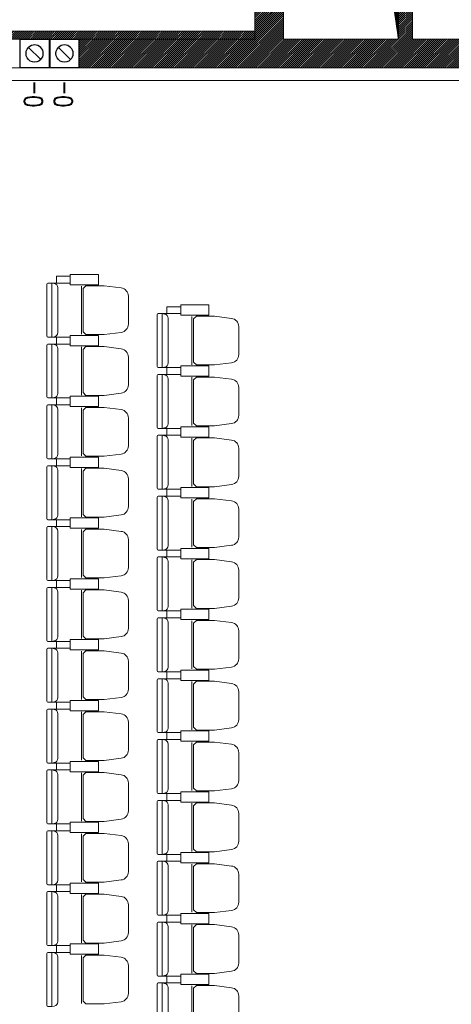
# Model space of a CAD drawing. Header units: inches. Extents: x 27484 to 71626, y -45113 to 39.
# Tile 193 of 256: x 35293 to 35668, y -24490 to -23632. Entities that reach past the tile are written whole.
import ezdxf
from ezdxf.enums import TextEntityAlignment as Align

# ---------------------------------------------------------------- set-up
doc = ezdxf.new("R2010")
doc.units = ezdxf.units.IN
doc.header["$LTSCALE"] = 50
doc.header["$MEASUREMENT"] = 0
for name, color, linetype, lineweight in [('_meble', 3, 'Continuous', 5), ('A-SCIANY', 5, 'Continuous', 18), ('A-ść. istn.', 8, 'Continuous', 0), ('mat', 7, 'Continuous', 9)]:
    doc.layers.add(name, color=color, linetype=linetype, lineweight=lineweight)
for name, color, linetype in [('B-IWE', 2, 'Continuous'), ('B-IWE-KAN', 7, 'Continuous'), ('przebicia', 252, 'Continuous'), ('R-MET-IWE', 2, 'Continuous'), ('rz_wentylacja', 10, 'Continuous')]:
    doc.layers.add(name, color=color, linetype=linetype)
doc.styles.get("Standard").update_dxf_attribs({"font": 'romans.shx'})
pattern_1 = [(45, (31560.1443, -34930.5661), (-0.88388348, 0.88388348), [])]

# ---------------------------------------------------------------- blocks, each defined once
blk = doc.blocks.new('IWE0W')
at = {"layer": 'B-IWE-KAN'}
blk.add_lwpolyline([(0.854, 0.854, -1), (0.146, 0.146), (0.854, 0.854, 1), (0.146, 0.146)], format="xyb", dxfattribs=at)
blk = doc.blocks.new('IWE0W011')
at = {"layer": 'B-IWE'}
blk.add_lwpolyline([(0, 0), (25, 0), (25, 25), (0, 25), (0, 0)], dxfattribs=at)
at = {"xscale": 15, "yscale": 15, "zscale": 15}
blk.add_blockref('IWE0W', (5, 5), dxfattribs=at)
at = {"layer": 'R-MET-IWE', "width": 0.75}
blk.add_attdef('NR', text='', height=9.5, dxfattribs=at).set_placement((12.5, 37), align=Align.MIDDLE)

msp = doc.modelspace()

# ---------------------------------------------------------------- hatches: boundary and pattern name
at = {"layer": 'A-ść. istn.', "ltscale": 0.1}
h = msp.add_hatch(dxfattribs=at)
h.set_pattern_fill('ANSI31', color=256, scale=10)
h.set_pattern_definition(pattern_1)
h.paths.add_polyline_path([(35752.39047, -23648.96968), (35712.48246, -23648.96968), (35712.48246, -23661.46968), (35752.39047, -23661.46968)])
h.paths.add_polyline_path([(35752.39047, -23661.46968), (35712.48246, -23661.46968), (35712.48246, -23673.96968), (35752.39047, -23673.96968)])
h.paths.add_polyline_path([(35677.48246, -23661.46968), (35509.98246, -23661.46968), (35509.98246, -23673.96968), (35677.48246, -23673.96968)])
h.paths.add_polyline_path([(35677.48246, -23648.96968), (35634.48246, -23648.96968), (35634.48246, -23456.46968), (35622.48246, -23456.46968), (35622.48246, -23648.96968), (35522.48246, -23648.96968), (35522.48246, -23456.46968), (35509.98246, -23456.46968), (35509.98246, -23661.46968), (35677.48246, -23661.46968)])
h.paths.add_polyline_path([(35509.98246, -23661.46968), (35344.48246, -23661.46968), (35344.48246, -23673.96968), (35509.98246, -23673.96968)])
h.paths.add_polyline_path([(35509.98246, -23456.46968), (35497.48246, -23456.46968), (35497.48246, -23641.96968), (35497.48246, -23648.96968), (35344.48246, -23648.96968), (35344.48246, -23661.46968), (35509.98246, -23661.46968)])
h = msp.add_hatch(dxfattribs=at)
h.set_pattern_fill('ANSI31', color=256, scale=10)
h.set_pattern_definition(pattern_1)
h.paths.add_polyline_path([(35497.48246, -23648.96968), (35497.48246, -23641.96968), (34554.98246, -23641.96968), (34554.98246, -23648.96968)])
at = {"layer": 'przebicia', "ltscale": 0.1}
h = msp.add_hatch(dxfattribs=at)
h.set_pattern_fill('ANSI31', color=256, style=0)
h.set_pattern_definition([(45, (-305, 8897.09639), (-0.08838834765, 0.08838834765), [])])
h.paths.add_polyline_path([(35602.13414, -23428.96968), (35602.13414, -23423.96968), (35522.48246, -23423.96968), (35530.72722, -23428.96968)])
h.paths.add_polyline_path([(35617.48246, -23428.96968), (35617.48246, -23456.46968), (35622.48246, -23456.46968), (35622.48246, -23423.96968), (35602.13414, -23423.96968), (35602.13414, -23428.96968)])
h.paths.add_polyline_path([(35602.13414, -23456.46968), (35617.48246, -23456.46968), (35617.48246, -23428.96968), (35602.13414, -23428.96968)])
h.paths.add_polyline_path([(35530.72722, -23428.96968), (35576.07337, -23456.46968), (35602.13414, -23456.46968), (35602.13414, -23428.96968)])
h.paths.add_polyline_path([(35602.13414, -23456.46968), (35576.07337, -23456.46968), (35595.87134, -23468.47608), (35602.13414, -23510.95435)])
h.paths.add_polyline_path([(35617.48246, -23456.46968), (35602.13414, -23456.46968), (35602.13414, -23510.95435), (35606.55892, -23540.96606), (35617.48246, -23540.96606)])
h.paths.add_polyline_path([(35622.48246, -23456.46968), (35617.48246, -23456.46968), (35617.48246, -23540.96606), (35622.48246, -23540.96606)])
h.paths.add_polyline_path([(35617.48246, -23540.96606), (35606.55892, -23540.96606), (35617.48246, -23615.05649)])
h.paths.add_polyline_path([(35617.48246, -23615.05649), (35622.48246, -23648.96968), (35622.48246, -23540.96606), (35617.48246, -23540.96606)])

# ---------------------------------------------------------------- linework, layer by layer
at = {"layer": '_meble', "color": 3}
for p, q in [((35320.88277, -23861.46968), (35324.98277, -23861.46968)), ((35346.68277, -23863.96968), (35346.68277, -23905.96968)), ((35416.88277, -23887.96968), (35420.98277, -23887.96968)), ((35442.68277, -23890.46968), (35442.68277, -23932.46968)), ((35320.88277, -23908.46968), (35324.98277, -23908.46968)), ((35320.88277, -23914.46968), (35324.98277, -23914.46968)), ((35346.68277, -23916.96968), (35346.68277, -23958.96968)), ((35416.88277, -23934.96968), (35420.98277, -23934.96968)), ((35416.88277, -23934.96968), (35420.98277, -23934.96968)), ((35416.88277, -23940.96968), (35420.98277, -23940.96968)), ((35442.68277, -23943.46968), (35442.68277, -23985.46968)), ((35320.88277, -23961.46968), (35324.98277, -23961.46968)), ((35320.88277, -23967.46968), (35324.98277, -23967.46968)), ((35346.68277, -23969.96968), (35346.68277, -24011.96968)), ((35416.88277, -23987.96968), (35420.98277, -23987.96968)), ((35416.88277, -23993.96968), (35420.98277, -23993.96968)), ((35442.68277, -23996.46968), (35442.68277, -24038.46968)), ((35320.88277, -24014.46968), (35324.98277, -24014.46968)), ((35320.88277, -24020.46968), (35324.98277, -24020.46968)), ((35346.68277, -24022.96968), (35346.68277, -24064.96968)), ((35416.88277, -24040.96968), (35420.98277, -24040.96968)), ((35416.88277, -24046.96968), (35420.98277, -24046.96968)), ((35442.68277, -24049.46968), (35442.68277, -24091.46968)), ((35442.68277, -24049.46968), (35442.68277, -24091.46968)), ((35320.88277, -24067.46968), (35324.98277, -24067.46968)), ((35320.88277, -24073.46968), (35324.98277, -24073.46968)), ((35346.68277, -24075.96968), (35346.68277, -24117.96968)), ((35416.88277, -24093.96968), (35420.98277, -24093.96968)), ((35416.88277, -24093.96968), (35420.98277, -24093.96968)), ((35416.88277, -24099.96968), (35420.98277, -24099.96968)), ((35442.68277, -24102.46968), (35442.68277, -24144.46968)), ((35320.88277, -24120.46968), (35324.98277, -24120.46968)), ((35320.88277, -24126.46968), (35324.98277, -24126.46968)), ((35346.68277, -24128.96968), (35346.68277, -24170.96968)), ((35416.88277, -24146.96968), (35420.98277, -24146.96968)), ((35416.88277, -24152.96968), (35420.98277, -24152.96968)), ((35442.68277, -24155.46968), (35442.68277, -24197.46968)), ((35320.88277, -24173.46968), (35324.98277, -24173.46968)), ((35320.88277, -24179.46968), (35324.98277, -24179.46968)), ((35346.68277, -24181.96968), (35346.68277, -24223.96968)), ((35416.88277, -24199.96968), (35420.98277, -24199.96968)), ((35416.88277, -24205.96968), (35420.98277, -24205.96968)), ((35442.68277, -24208.46968), (35442.68277, -24250.46968)), ((35320.88277, -24226.46968), (35324.98277, -24226.46968)), ((35320.88277, -24232.46968), (35324.98277, -24232.46968)), ((35346.68277, -24234.96968), (35346.68277, -24276.96968)), ((35416.88277, -24252.96968), (35420.98277, -24252.96968)), ((35416.88277, -24258.96968), (35420.98277, -24258.96968)), ((35442.68277, -24261.46968), (35442.68277, -24303.46968)), ((35320.88277, -24279.46968), (35324.98277, -24279.46968)), ((35320.88277, -24285.46968), (35324.98277, -24285.46968)), ((35346.68277, -24287.96968), (35346.68277, -24329.96968)), ((35416.88277, -24305.96968), (35420.98277, -24305.96968)), ((35416.88277, -24311.96968), (35420.98277, -24311.96968)), ((35442.68277, -24314.46968), (35442.68277, -24356.46968)), ((35320.88277, -24332.46968), (35324.98277, -24332.46968)), ((35320.88277, -24338.46968), (35324.98277, -24338.46968)), ((35346.68277, -24340.96968), (35346.68277, -24382.96968)), ((35416.88277, -24358.96968), (35420.98277, -24358.96968)), ((35416.88277, -24364.96968), (35420.98277, -24364.96968)), ((35442.68277, -24367.46968), (35442.68277, -24409.46968)), ((35320.88277, -24385.46968), (35324.98277, -24385.46968)), ((35320.88277, -24391.46968), (35324.98277, -24391.46968)), ((35346.68277, -24393.96968), (35346.68277, -24435.96968)), ((35416.88277, -24411.96968), (35420.98277, -24411.96968)), ((35416.88277, -24417.96968), (35420.98277, -24417.96968)), ((35442.68277, -24420.46968), (35442.68277, -24462.46968)), ((35320.88277, -24438.46968), (35324.98277, -24438.46968)), ((35320.88277, -24444.46968), (35324.98277, -24444.46968)), ((35346.68277, -24446.96968), (35346.68277, -24488.96968)), ((35416.88277, -24464.96968), (35420.98277, -24464.96968)), ((35416.88277, -24470.96968), (35420.98277, -24470.96968)), ((35442.68277, -24473.46968), (35442.68277, -24515.46968))]:
    msp.add_line(p, q, dxfattribs=at)
for points in [[(35336.98277, -23858.46968), (35336.98277, -23855.46968), (35324.98277, -23855.46968), (35324.98277, -23861.46968), (35336.98277, -23861.46968), (35336.98277, -23858.46968)], [(35432.98277, -23884.96968), (35432.98277, -23881.96968), (35420.98277, -23881.96968), (35420.98277, -23887.96968), (35432.98277, -23887.96968), (35432.98277, -23884.96968)], [(35432.98277, -23884.96968), (35432.98277, -23887.96968), (35420.98277, -23887.96968), (35420.98277, -23881.96968), (35432.98277, -23881.96968), (35432.98277, -23884.96968)], [(35336.98277, -23911.46968), (35336.98277, -23908.46968), (35324.98277, -23908.46968), (35324.98277, -23914.46968), (35336.98277, -23914.46968), (35336.98277, -23911.46968)], [(35336.98277, -23911.46968), (35336.98277, -23914.46968), (35324.98277, -23914.46968), (35324.98277, -23908.46968), (35336.98277, -23908.46968), (35336.98277, -23911.46968)], [(35432.98277, -23937.96968), (35432.98277, -23934.96968), (35420.98277, -23934.96968), (35420.98277, -23940.96968), (35432.98277, -23940.96968), (35432.98277, -23937.96968)], [(35432.98277, -23937.96968), (35432.98277, -23940.96968), (35420.98277, -23940.96968), (35420.98277, -23934.96968), (35432.98277, -23934.96968), (35432.98277, -23937.96968)], [(35336.98277, -23964.46968), (35336.98277, -23961.46968), (35324.98277, -23961.46968), (35324.98277, -23967.46968), (35336.98277, -23967.46968), (35336.98277, -23964.46968)], [(35336.98277, -23964.46968), (35336.98277, -23967.46968), (35324.98277, -23967.46968), (35324.98277, -23961.46968), (35336.98277, -23961.46968), (35336.98277, -23964.46968)], [(35432.98277, -23990.96968), (35432.98277, -23993.96968), (35420.98277, -23993.96968), (35420.98277, -23987.96968), (35432.98277, -23987.96968), (35432.98277, -23990.96968)], [(35432.98277, -23990.96968), (35432.98277, -23987.96968), (35420.98277, -23987.96968), (35420.98277, -23993.96968), (35432.98277, -23993.96968), (35432.98277, -23990.96968)], [(35336.98277, -24017.46968), (35336.98277, -24020.46968), (35324.98277, -24020.46968), (35324.98277, -24014.46968), (35336.98277, -24014.46968), (35336.98277, -24017.46968)], [(35336.98277, -24017.46968), (35336.98277, -24014.46968), (35324.98277, -24014.46968), (35324.98277, -24020.46968), (35336.98277, -24020.46968), (35336.98277, -24017.46968)], [(35432.98277, -24043.96968), (35432.98277, -24046.96968), (35420.98277, -24046.96968), (35420.98277, -24040.96968), (35432.98277, -24040.96968), (35432.98277, -24043.96968)], [(35432.98277, -24043.96968), (35432.98277, -24040.96968), (35420.98277, -24040.96968), (35420.98277, -24046.96968), (35432.98277, -24046.96968), (35432.98277, -24043.96968)], [(35336.98277, -24070.46968), (35336.98277, -24073.46968), (35324.98277, -24073.46968), (35324.98277, -24067.46968), (35336.98277, -24067.46968), (35336.98277, -24070.46968)], [(35336.98277, -24070.46968), (35336.98277, -24067.46968), (35324.98277, -24067.46968), (35324.98277, -24073.46968), (35336.98277, -24073.46968), (35336.98277, -24070.46968)], [(35432.98277, -24096.96968), (35432.98277, -24099.96968), (35420.98277, -24099.96968), (35420.98277, -24093.96968), (35432.98277, -24093.96968), (35432.98277, -24096.96968)], [(35432.98277, -24096.96968), (35432.98277, -24093.96968), (35420.98277, -24093.96968), (35420.98277, -24099.96968), (35432.98277, -24099.96968), (35432.98277, -24096.96968)], [(35336.98277, -24123.46968), (35336.98277, -24126.46968), (35324.98277, -24126.46968), (35324.98277, -24120.46968), (35336.98277, -24120.46968), (35336.98277, -24123.46968)], [(35336.98277, -24123.46968), (35336.98277, -24120.46968), (35324.98277, -24120.46968), (35324.98277, -24126.46968), (35336.98277, -24126.46968), (35336.98277, -24123.46968)], [(35432.98277, -24149.96968), (35432.98277, -24152.96968), (35420.98277, -24152.96968), (35420.98277, -24146.96968), (35432.98277, -24146.96968), (35432.98277, -24149.96968)], [(35432.98277, -24149.96968), (35432.98277, -24146.96968), (35420.98277, -24146.96968), (35420.98277, -24152.96968), (35432.98277, -24152.96968), (35432.98277, -24149.96968)], [(35336.98277, -24176.46968), (35336.98277, -24179.46968), (35324.98277, -24179.46968), (35324.98277, -24173.46968), (35336.98277, -24173.46968), (35336.98277, -24176.46968)], [(35336.98277, -24176.46968), (35336.98277, -24173.46968), (35324.98277, -24173.46968), (35324.98277, -24179.46968), (35336.98277, -24179.46968), (35336.98277, -24176.46968)], [(35432.98277, -24202.96968), (35432.98277, -24205.96968), (35420.98277, -24205.96968), (35420.98277, -24199.96968), (35432.98277, -24199.96968), (35432.98277, -24202.96968)], [(35432.98277, -24202.96968), (35432.98277, -24199.96968), (35420.98277, -24199.96968), (35420.98277, -24205.96968), (35432.98277, -24205.96968), (35432.98277, -24202.96968)], [(35336.98277, -24229.46968), (35336.98277, -24232.46968), (35324.98277, -24232.46968), (35324.98277, -24226.46968), (35336.98277, -24226.46968), (35336.98277, -24229.46968)], [(35336.98277, -24229.46968), (35336.98277, -24226.46968), (35324.98277, -24226.46968), (35324.98277, -24232.46968), (35336.98277, -24232.46968), (35336.98277, -24229.46968)], [(35432.98277, -24255.96968), (35432.98277, -24258.96968), (35420.98277, -24258.96968), (35420.98277, -24252.96968), (35432.98277, -24252.96968), (35432.98277, -24255.96968)], [(35432.98277, -24255.96968), (35432.98277, -24252.96968), (35420.98277, -24252.96968), (35420.98277, -24258.96968), (35432.98277, -24258.96968), (35432.98277, -24255.96968)], [(35336.98277, -24282.46968), (35336.98277, -24285.46968), (35324.98277, -24285.46968), (35324.98277, -24279.46968), (35336.98277, -24279.46968), (35336.98277, -24282.46968)], [(35336.98277, -24282.46968), (35336.98277, -24279.46968), (35324.98277, -24279.46968), (35324.98277, -24285.46968), (35336.98277, -24285.46968), (35336.98277, -24282.46968)], [(35432.98277, -24308.96968), (35432.98277, -24311.96968), (35420.98277, -24311.96968), (35420.98277, -24305.96968), (35432.98277, -24305.96968), (35432.98277, -24308.96968)], [(35432.98277, -24308.96968), (35432.98277, -24305.96968), (35420.98277, -24305.96968), (35420.98277, -24311.96968), (35432.98277, -24311.96968), (35432.98277, -24308.96968)], [(35336.98277, -24335.46968), (35336.98277, -24338.46968), (35324.98277, -24338.46968), (35324.98277, -24332.46968), (35336.98277, -24332.46968), (35336.98277, -24335.46968)], [(35336.98277, -24335.46968), (35336.98277, -24332.46968), (35324.98277, -24332.46968), (35324.98277, -24338.46968), (35336.98277, -24338.46968), (35336.98277, -24335.46968)], [(35432.98277, -24361.96968), (35432.98277, -24364.96968), (35420.98277, -24364.96968), (35420.98277, -24358.96968), (35432.98277, -24358.96968), (35432.98277, -24361.96968)], [(35432.98277, -24361.96968), (35432.98277, -24358.96968), (35420.98277, -24358.96968), (35420.98277, -24364.96968), (35432.98277, -24364.96968), (35432.98277, -24361.96968)], [(35336.98277, -24388.46968), (35336.98277, -24391.46968), (35324.98277, -24391.46968), (35324.98277, -24385.46968), (35336.98277, -24385.46968), (35336.98277, -24388.46968)], [(35336.98277, -24388.46968), (35336.98277, -24385.46968), (35324.98277, -24385.46968), (35324.98277, -24391.46968), (35336.98277, -24391.46968), (35336.98277, -24388.46968)], [(35432.98277, -24414.96968), (35432.98277, -24417.96968), (35420.98277, -24417.96968), (35420.98277, -24411.96968), (35432.98277, -24411.96968), (35432.98277, -24414.96968)], [(35432.98277, -24414.96968), (35432.98277, -24411.96968), (35420.98277, -24411.96968), (35420.98277, -24417.96968), (35432.98277, -24417.96968), (35432.98277, -24414.96968)], [(35336.98277, -24441.46968), (35336.98277, -24444.46968), (35324.98277, -24444.46968), (35324.98277, -24438.46968), (35336.98277, -24438.46968), (35336.98277, -24441.46968)], [(35336.98277, -24441.46968), (35336.98277, -24438.46968), (35324.98277, -24438.46968), (35324.98277, -24444.46968), (35336.98277, -24444.46968), (35336.98277, -24441.46968)], [(35432.98277, -24467.96968), (35432.98277, -24470.96968), (35420.98277, -24470.96968), (35420.98277, -24464.96968), (35432.98277, -24464.96968), (35432.98277, -24467.96968)], [(35432.98277, -24467.96968), (35432.98277, -24464.96968), (35420.98277, -24464.96968), (35420.98277, -24470.96968), (35432.98277, -24470.96968), (35432.98277, -24467.96968)]]:
    msp.add_lwpolyline(points, dxfattribs=at)
for points in [[(35349.23277, -23862.96968), (35361.48277, -23862.96968), (35361.48277, -23853.96968), (35336.98277, -23853.96968), (35336.98277, -23862.96968)], [(35445.23277, -23889.46968), (35457.48277, -23889.46968), (35457.48277, -23880.46968), (35432.98277, -23880.46968), (35432.98277, -23889.46968)], [(35445.23277, -23880.46968), (35457.48277, -23880.46968), (35457.48277, -23889.46968), (35432.98277, -23889.46968), (35432.98277, -23880.46968)], [(35349.23277, -23915.96968), (35361.48277, -23915.96968), (35361.48277, -23906.96968), (35336.98277, -23906.96968), (35336.98277, -23915.96968)], [(35349.23277, -23906.96968), (35361.48277, -23906.96968), (35361.48277, -23915.96968), (35336.98277, -23915.96968), (35336.98277, -23906.96968)], [(35445.23277, -23942.46968), (35457.48277, -23942.46968), (35457.48277, -23933.46968), (35432.98277, -23933.46968), (35432.98277, -23942.46968)], [(35445.23277, -23933.46968), (35457.48277, -23933.46968), (35457.48277, -23942.46968), (35432.98277, -23942.46968), (35432.98277, -23933.46968)], [(35349.23277, -23968.96968), (35361.48277, -23968.96968), (35361.48277, -23959.96968), (35336.98277, -23959.96968), (35336.98277, -23968.96968)], [(35349.23277, -23959.96968), (35361.48277, -23959.96968), (35361.48277, -23968.96968), (35336.98277, -23968.96968), (35336.98277, -23959.96968)], [(35445.23277, -23986.46968), (35457.48277, -23986.46968), (35457.48277, -23995.46968), (35432.98277, -23995.46968), (35432.98277, -23986.46968)], [(35445.23277, -23995.46968), (35457.48277, -23995.46968), (35457.48277, -23986.46968), (35432.98277, -23986.46968), (35432.98277, -23995.46968)], [(35349.23277, -24012.96968), (35361.48277, -24012.96968), (35361.48277, -24021.96968), (35336.98277, -24021.96968), (35336.98277, -24012.96968)], [(35349.23277, -24021.96968), (35361.48277, -24021.96968), (35361.48277, -24012.96968), (35336.98277, -24012.96968), (35336.98277, -24021.96968)], [(35445.23277, -24039.46968), (35457.48277, -24039.46968), (35457.48277, -24048.46968), (35432.98277, -24048.46968), (35432.98277, -24039.46968)], [(35445.23277, -24048.46968), (35457.48277, -24048.46968), (35457.48277, -24039.46968), (35432.98277, -24039.46968), (35432.98277, -24048.46968)], [(35349.23277, -24065.96968), (35361.48277, -24065.96968), (35361.48277, -24074.96968), (35336.98277, -24074.96968), (35336.98277, -24065.96968)], [(35349.23277, -24074.96968), (35361.48277, -24074.96968), (35361.48277, -24065.96968), (35336.98277, -24065.96968), (35336.98277, -24074.96968)], [(35445.23277, -24092.46968), (35457.48277, -24092.46968), (35457.48277, -24101.46968), (35432.98277, -24101.46968), (35432.98277, -24092.46968)], [(35445.23277, -24101.46968), (35457.48277, -24101.46968), (35457.48277, -24092.46968), (35432.98277, -24092.46968), (35432.98277, -24101.46968)], [(35349.23277, -24118.96968), (35361.48277, -24118.96968), (35361.48277, -24127.96968), (35336.98277, -24127.96968), (35336.98277, -24118.96968)], [(35349.23277, -24127.96968), (35361.48277, -24127.96968), (35361.48277, -24118.96968), (35336.98277, -24118.96968), (35336.98277, -24127.96968)], [(35445.23277, -24145.46968), (35457.48277, -24145.46968), (35457.48277, -24154.46968), (35432.98277, -24154.46968), (35432.98277, -24145.46968)], [(35445.23277, -24154.46968), (35457.48277, -24154.46968), (35457.48277, -24145.46968), (35432.98277, -24145.46968), (35432.98277, -24154.46968)], [(35349.23277, -24171.96968), (35361.48277, -24171.96968), (35361.48277, -24180.96968), (35336.98277, -24180.96968), (35336.98277, -24171.96968)], [(35349.23277, -24180.96968), (35361.48277, -24180.96968), (35361.48277, -24171.96968), (35336.98277, -24171.96968), (35336.98277, -24180.96968)], [(35445.23277, -24198.46968), (35457.48277, -24198.46968), (35457.48277, -24207.46968), (35432.98277, -24207.46968), (35432.98277, -24198.46968)], [(35445.23277, -24207.46968), (35457.48277, -24207.46968), (35457.48277, -24198.46968), (35432.98277, -24198.46968), (35432.98277, -24207.46968)], [(35349.23277, -24224.96968), (35361.48277, -24224.96968), (35361.48277, -24233.96968), (35336.98277, -24233.96968), (35336.98277, -24224.96968)], [(35349.23277, -24233.96968), (35361.48277, -24233.96968), (35361.48277, -24224.96968), (35336.98277, -24224.96968), (35336.98277, -24233.96968)], [(35445.23277, -24251.46968), (35457.48277, -24251.46968), (35457.48277, -24260.46968), (35432.98277, -24260.46968), (35432.98277, -24251.46968)], [(35445.23277, -24260.46968), (35457.48277, -24260.46968), (35457.48277, -24251.46968), (35432.98277, -24251.46968), (35432.98277, -24260.46968)], [(35349.23277, -24277.96968), (35361.48277, -24277.96968), (35361.48277, -24286.96968), (35336.98277, -24286.96968), (35336.98277, -24277.96968)], [(35349.23277, -24286.96968), (35361.48277, -24286.96968), (35361.48277, -24277.96968), (35336.98277, -24277.96968), (35336.98277, -24286.96968)], [(35445.23277, -24304.46968), (35457.48277, -24304.46968), (35457.48277, -24313.46968), (35432.98277, -24313.46968), (35432.98277, -24304.46968)], [(35445.23277, -24313.46968), (35457.48277, -24313.46968), (35457.48277, -24304.46968), (35432.98277, -24304.46968), (35432.98277, -24313.46968)], [(35349.23277, -24330.96968), (35361.48277, -24330.96968), (35361.48277, -24339.96968), (35336.98277, -24339.96968), (35336.98277, -24330.96968)], [(35349.23277, -24339.96968), (35361.48277, -24339.96968), (35361.48277, -24330.96968), (35336.98277, -24330.96968), (35336.98277, -24339.96968)], [(35445.23277, -24357.46968), (35457.48277, -24357.46968), (35457.48277, -24366.46968), (35432.98277, -24366.46968), (35432.98277, -24357.46968)], [(35445.23277, -24366.46968), (35457.48277, -24366.46968), (35457.48277, -24357.46968), (35432.98277, -24357.46968), (35432.98277, -24366.46968)], [(35349.23277, -24383.96968), (35361.48277, -24383.96968), (35361.48277, -24392.96968), (35336.98277, -24392.96968), (35336.98277, -24383.96968)], [(35349.23277, -24392.96968), (35361.48277, -24392.96968), (35361.48277, -24383.96968), (35336.98277, -24383.96968), (35336.98277, -24392.96968)], [(35445.23277, -24410.46968), (35457.48277, -24410.46968), (35457.48277, -24419.46968), (35432.98277, -24419.46968), (35432.98277, -24410.46968)], [(35445.23277, -24419.46968), (35457.48277, -24419.46968), (35457.48277, -24410.46968), (35432.98277, -24410.46968), (35432.98277, -24419.46968)], [(35349.23277, -24436.96968), (35361.48277, -24436.96968), (35361.48277, -24445.96968), (35336.98277, -24445.96968), (35336.98277, -24436.96968)], [(35349.23277, -24445.96968), (35361.48277, -24445.96968), (35361.48277, -24436.96968), (35336.98277, -24436.96968), (35336.98277, -24445.96968)], [(35445.23277, -24463.46968), (35457.48277, -24463.46968), (35457.48277, -24472.46968), (35432.98277, -24472.46968), (35432.98277, -24463.46968)], [(35445.23277, -24472.46968), (35457.48277, -24472.46968), (35457.48277, -24463.46968), (35432.98277, -24463.46968), (35432.98277, -24472.46968)]]:
    msp.add_lwpolyline(points, close=True, dxfattribs=at)
for points in [[(35320.88277, -23861.46968), (35320.88277, -23884.96968), (35320.88277, -23908.46968), (35317.48277, -23908.46968, -0.414213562), (35316.48277, -23907.46968), (35316.48277, -23884.96968), (35316.48277, -23862.46968, -0.414213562), (35317.48277, -23861.46968)], [(35387.48277, -23884.96968), (35387.48277, -23872.82264, 0.386311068), (35381.16467, -23865.63342), (35366.30392, -23863.71968), (35350.62998, -23863.71968), (35348.18277, -23866.11432), (35348.18277, -23884.96968), (35348.18277, -23903.82504), (35350.62998, -23906.21968), (35366.30392, -23906.21968), (35381.16467, -23904.30594, 0.386311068), (35387.48277, -23897.11672)], [(35416.88277, -23887.96968), (35416.88277, -23911.46968), (35416.88277, -23934.96968), (35413.48277, -23934.96968, -0.414213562), (35412.48277, -23933.96968), (35412.48277, -23911.46968), (35412.48277, -23888.96968, -0.414213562), (35413.48277, -23887.96968)], [(35483.48277, -23911.46968), (35483.48277, -23899.32264, 0.386311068), (35477.16467, -23892.13342), (35462.30392, -23890.21968), (35446.62998, -23890.21968), (35444.18277, -23892.61432), (35444.18277, -23911.46968), (35444.18277, -23930.32504), (35446.62998, -23932.71968), (35462.30392, -23932.71968), (35477.16467, -23930.80594, 0.386311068), (35483.48277, -23923.61672)], [(35320.88277, -23914.46968), (35320.88277, -23937.96968), (35320.88277, -23961.46968), (35317.48277, -23961.46968, -0.414213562), (35316.48277, -23960.46968), (35316.48277, -23937.96968), (35316.48277, -23915.46968, -0.414213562), (35317.48277, -23914.46968)], [(35387.48277, -23937.96968), (35387.48277, -23925.82264, 0.386311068), (35381.16467, -23918.63342), (35366.30392, -23916.71968), (35350.62998, -23916.71968), (35348.18277, -23919.11432), (35348.18277, -23937.96968), (35348.18277, -23956.82504), (35350.62998, -23959.21968), (35366.30392, -23959.21968), (35381.16467, -23957.30594, 0.386311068), (35387.48277, -23950.11672)], [(35416.88277, -23940.96968), (35416.88277, -23964.46968), (35416.88277, -23987.96968), (35413.48277, -23987.96968, -0.414213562), (35412.48277, -23986.96968), (35412.48277, -23964.46968), (35412.48277, -23941.96968, -0.414213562), (35413.48277, -23940.96968)], [(35483.48277, -23964.46968), (35483.48277, -23952.32264, 0.386311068), (35477.16467, -23945.13342), (35462.30392, -23943.21968), (35446.62998, -23943.21968), (35444.18277, -23945.61432), (35444.18277, -23964.46968), (35444.18277, -23983.32504), (35446.62998, -23985.71968), (35462.30392, -23985.71968), (35477.16467, -23983.80594, 0.386311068), (35483.48277, -23976.61672)], [(35320.88277, -23967.46968), (35320.88277, -23990.96968), (35320.88277, -24014.46968), (35317.48277, -24014.46968, -0.414213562), (35316.48277, -24013.46968), (35316.48277, -23990.96968), (35316.48277, -23968.46968, -0.414213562), (35317.48277, -23967.46968)], [(35387.48277, -23990.96968), (35387.48277, -23978.82264, 0.386311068), (35381.16467, -23971.63342), (35366.30392, -23969.71968), (35350.62998, -23969.71968), (35348.18277, -23972.11432), (35348.18277, -23990.96968), (35348.18277, -24009.82504), (35350.62998, -24012.21968), (35366.30392, -24012.21968), (35381.16467, -24010.30594, 0.386311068), (35387.48277, -24003.11672)], [(35416.88277, -23993.96968), (35416.88277, -24017.46968), (35416.88277, -24040.96968), (35413.48277, -24040.96968, -0.414213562), (35412.48277, -24039.96968), (35412.48277, -24017.46968), (35412.48277, -23994.96968, -0.414213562), (35413.48277, -23993.96968)], [(35483.48277, -24017.46968), (35483.48277, -24005.32264, 0.386311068), (35477.16467, -23998.13342), (35462.30392, -23996.21968), (35446.62998, -23996.21968), (35444.18277, -23998.61432), (35444.18277, -24017.46968), (35444.18277, -24036.32504), (35446.62998, -24038.71968), (35462.30392, -24038.71968), (35477.16467, -24036.80594, 0.386311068), (35483.48277, -24029.61672)], [(35320.88277, -24020.46968), (35320.88277, -24043.96968), (35320.88277, -24067.46968), (35317.48277, -24067.46968, -0.414213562), (35316.48277, -24066.46968), (35316.48277, -24043.96968), (35316.48277, -24021.46968, -0.414213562), (35317.48277, -24020.46968)], [(35387.48277, -24043.96968), (35387.48277, -24031.82264, 0.386311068), (35381.16467, -24024.63342), (35366.30392, -24022.71968), (35350.62998, -24022.71968), (35348.18277, -24025.11432), (35348.18277, -24043.96968), (35348.18277, -24062.82504), (35350.62998, -24065.21968), (35366.30392, -24065.21968), (35381.16467, -24063.30594, 0.386311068), (35387.48277, -24056.11672)], [(35416.88277, -24046.96968), (35416.88277, -24070.46968), (35416.88277, -24093.96968), (35413.48277, -24093.96968, -0.414213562), (35412.48277, -24092.96968), (35412.48277, -24070.46968), (35412.48277, -24047.96968, -0.414213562), (35413.48277, -24046.96968)], [(35416.88277, -24046.96968), (35416.88277, -24070.46968), (35416.88277, -24093.96968), (35413.48277, -24093.96968, -0.414213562), (35412.48277, -24092.96968), (35412.48277, -24070.46968), (35412.48277, -24047.96968, -0.414213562), (35413.48277, -24046.96968)], [(35483.48277, -24070.46968), (35483.48277, -24058.32264, 0.386311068), (35477.16467, -24051.13342), (35462.30392, -24049.21968), (35446.62998, -24049.21968), (35444.18277, -24051.61432), (35444.18277, -24070.46968), (35444.18277, -24089.32504), (35446.62998, -24091.71968), (35462.30392, -24091.71968), (35477.16467, -24089.80594, 0.386311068), (35483.48277, -24082.61672)], [(35320.88277, -24073.46968), (35320.88277, -24096.96968), (35320.88277, -24120.46968), (35317.48277, -24120.46968, -0.414213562), (35316.48277, -24119.46968), (35316.48277, -24096.96968), (35316.48277, -24074.46968, -0.414213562), (35317.48277, -24073.46968)], [(35387.48277, -24096.96968), (35387.48277, -24084.82264, 0.386311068), (35381.16467, -24077.63342), (35366.30392, -24075.71968), (35350.62998, -24075.71968), (35348.18277, -24078.11432), (35348.18277, -24096.96968), (35348.18277, -24115.82504), (35350.62998, -24118.21968), (35366.30392, -24118.21968), (35381.16467, -24116.30594, 0.386311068), (35387.48277, -24109.11672)], [(35416.88277, -24099.96968), (35416.88277, -24123.46968), (35416.88277, -24146.96968), (35413.48277, -24146.96968, -0.414213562), (35412.48277, -24145.96968), (35412.48277, -24123.46968), (35412.48277, -24100.96968, -0.414213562), (35413.48277, -24099.96968)], [(35483.48277, -24123.46968), (35483.48277, -24111.32264, 0.386311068), (35477.16467, -24104.13342), (35462.30392, -24102.21968), (35446.62998, -24102.21968), (35444.18277, -24104.61432), (35444.18277, -24123.46968), (35444.18277, -24142.32504), (35446.62998, -24144.71968), (35462.30392, -24144.71968), (35477.16467, -24142.80594, 0.386311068), (35483.48277, -24135.61672)], [(35320.88277, -24126.46968), (35320.88277, -24149.96968), (35320.88277, -24173.46968), (35317.48277, -24173.46968, -0.414213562), (35316.48277, -24172.46968), (35316.48277, -24149.96968), (35316.48277, -24127.46968, -0.414213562), (35317.48277, -24126.46968)], [(35387.48277, -24149.96968), (35387.48277, -24137.82264, 0.386311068), (35381.16467, -24130.63342), (35366.30392, -24128.71968), (35350.62998, -24128.71968), (35348.18277, -24131.11432), (35348.18277, -24149.96968), (35348.18277, -24168.82504), (35350.62998, -24171.21968), (35366.30392, -24171.21968), (35381.16467, -24169.30594, 0.386311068), (35387.48277, -24162.11672)], [(35416.88277, -24152.96968), (35416.88277, -24176.46968), (35416.88277, -24199.96968), (35413.48277, -24199.96968, -0.414213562), (35412.48277, -24198.96968), (35412.48277, -24176.46968), (35412.48277, -24153.96968, -0.414213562), (35413.48277, -24152.96968)], [(35483.48277, -24176.46968), (35483.48277, -24164.32264, 0.386311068), (35477.16467, -24157.13342), (35462.30392, -24155.21968), (35446.62998, -24155.21968), (35444.18277, -24157.61432), (35444.18277, -24176.46968), (35444.18277, -24195.32504), (35446.62998, -24197.71968), (35462.30392, -24197.71968), (35477.16467, -24195.80594, 0.386311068), (35483.48277, -24188.61672)], [(35320.88277, -24179.46968), (35320.88277, -24202.96968), (35320.88277, -24226.46968), (35317.48277, -24226.46968, -0.414213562), (35316.48277, -24225.46968), (35316.48277, -24202.96968), (35316.48277, -24180.46968, -0.414213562), (35317.48277, -24179.46968)], [(35387.48277, -24202.96968), (35387.48277, -24190.82264, 0.386311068), (35381.16467, -24183.63342), (35366.30392, -24181.71968), (35350.62998, -24181.71968), (35348.18277, -24184.11432), (35348.18277, -24202.96968), (35348.18277, -24221.82504), (35350.62998, -24224.21968), (35366.30392, -24224.21968), (35381.16467, -24222.30594, 0.386311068), (35387.48277, -24215.11672)], [(35416.88277, -24205.96968), (35416.88277, -24229.46968), (35416.88277, -24252.96968), (35413.48277, -24252.96968, -0.414213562), (35412.48277, -24251.96968), (35412.48277, -24229.46968), (35412.48277, -24206.96968, -0.414213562), (35413.48277, -24205.96968)], [(35483.48277, -24229.46968), (35483.48277, -24217.32264, 0.386311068), (35477.16467, -24210.13342), (35462.30392, -24208.21968), (35446.62998, -24208.21968), (35444.18277, -24210.61432), (35444.18277, -24229.46968), (35444.18277, -24248.32504), (35446.62998, -24250.71968), (35462.30392, -24250.71968), (35477.16467, -24248.80594, 0.386311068), (35483.48277, -24241.61672)], [(35320.88277, -24232.46968), (35320.88277, -24255.96968), (35320.88277, -24279.46968), (35317.48277, -24279.46968, -0.414213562), (35316.48277, -24278.46968), (35316.48277, -24255.96968), (35316.48277, -24233.46968, -0.414213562), (35317.48277, -24232.46968)], [(35387.48277, -24255.96968), (35387.48277, -24243.82264, 0.386311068), (35381.16467, -24236.63342), (35366.30392, -24234.71968), (35350.62998, -24234.71968), (35348.18277, -24237.11432), (35348.18277, -24255.96968), (35348.18277, -24274.82504), (35350.62998, -24277.21968), (35366.30392, -24277.21968), (35381.16467, -24275.30594, 0.386311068), (35387.48277, -24268.11672)], [(35416.88277, -24258.96968), (35416.88277, -24282.46968), (35416.88277, -24305.96968), (35413.48277, -24305.96968, -0.414213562), (35412.48277, -24304.96968), (35412.48277, -24282.46968), (35412.48277, -24259.96968, -0.414213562), (35413.48277, -24258.96968)], [(35483.48277, -24282.46968), (35483.48277, -24270.32264, 0.386311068), (35477.16467, -24263.13342), (35462.30392, -24261.21968), (35446.62998, -24261.21968), (35444.18277, -24263.61432), (35444.18277, -24282.46968), (35444.18277, -24301.32504), (35446.62998, -24303.71968), (35462.30392, -24303.71968), (35477.16467, -24301.80594, 0.386311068), (35483.48277, -24294.61672)], [(35320.88277, -24285.46968), (35320.88277, -24308.96968), (35320.88277, -24332.46968), (35317.48277, -24332.46968, -0.414213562), (35316.48277, -24331.46968), (35316.48277, -24308.96968), (35316.48277, -24286.46968, -0.414213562), (35317.48277, -24285.46968)], [(35387.48277, -24308.96968), (35387.48277, -24296.82264, 0.386311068), (35381.16467, -24289.63342), (35366.30392, -24287.71968), (35350.62998, -24287.71968), (35348.18277, -24290.11432), (35348.18277, -24308.96968), (35348.18277, -24327.82504), (35350.62998, -24330.21968), (35366.30392, -24330.21968), (35381.16467, -24328.30594, 0.386311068), (35387.48277, -24321.11672)], [(35416.88277, -24311.96968), (35416.88277, -24335.46968), (35416.88277, -24358.96968), (35413.48277, -24358.96968, -0.414213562), (35412.48277, -24357.96968), (35412.48277, -24335.46968), (35412.48277, -24312.96968, -0.414213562), (35413.48277, -24311.96968)], [(35483.48277, -24335.46968), (35483.48277, -24323.32264, 0.386311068), (35477.16467, -24316.13342), (35462.30392, -24314.21968), (35446.62998, -24314.21968), (35444.18277, -24316.61432), (35444.18277, -24335.46968), (35444.18277, -24354.32504), (35446.62998, -24356.71968), (35462.30392, -24356.71968), (35477.16467, -24354.80594, 0.386311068), (35483.48277, -24347.61672)], [(35320.88277, -24338.46968), (35320.88277, -24361.96968), (35320.88277, -24385.46968), (35317.48277, -24385.46968, -0.414213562), (35316.48277, -24384.46968), (35316.48277, -24361.96968), (35316.48277, -24339.46968, -0.414213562), (35317.48277, -24338.46968)], [(35387.48277, -24361.96968), (35387.48277, -24349.82264, 0.386311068), (35381.16467, -24342.63342), (35366.30392, -24340.71968), (35350.62998, -24340.71968), (35348.18277, -24343.11432), (35348.18277, -24361.96968), (35348.18277, -24380.82504), (35350.62998, -24383.21968), (35366.30392, -24383.21968), (35381.16467, -24381.30594, 0.386311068), (35387.48277, -24374.11672)], [(35416.88277, -24364.96968), (35416.88277, -24388.46968), (35416.88277, -24411.96968), (35413.48277, -24411.96968, -0.414213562), (35412.48277, -24410.96968), (35412.48277, -24388.46968), (35412.48277, -24365.96968, -0.414213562), (35413.48277, -24364.96968)], [(35483.48277, -24388.46968), (35483.48277, -24376.32264, 0.386311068), (35477.16467, -24369.13342), (35462.30392, -24367.21968), (35446.62998, -24367.21968), (35444.18277, -24369.61432), (35444.18277, -24388.46968), (35444.18277, -24407.32504), (35446.62998, -24409.71968), (35462.30392, -24409.71968), (35477.16467, -24407.80594, 0.386311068), (35483.48277, -24400.61672)], [(35320.88277, -24391.46968), (35320.88277, -24414.96968), (35320.88277, -24438.46968), (35317.48277, -24438.46968, -0.414213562), (35316.48277, -24437.46968), (35316.48277, -24414.96968), (35316.48277, -24392.46968, -0.414213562), (35317.48277, -24391.46968)], [(35387.48277, -24414.96968), (35387.48277, -24402.82264, 0.386311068), (35381.16467, -24395.63342), (35366.30392, -24393.71968), (35350.62998, -24393.71968), (35348.18277, -24396.11432), (35348.18277, -24414.96968), (35348.18277, -24433.82504), (35350.62998, -24436.21968), (35366.30392, -24436.21968), (35381.16467, -24434.30594, 0.386311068), (35387.48277, -24427.11672)], [(35416.88277, -24417.96968), (35416.88277, -24441.46968), (35416.88277, -24464.96968), (35413.48277, -24464.96968, -0.414213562), (35412.48277, -24463.96968), (35412.48277, -24441.46968), (35412.48277, -24418.96968, -0.414213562), (35413.48277, -24417.96968)], [(35483.48277, -24441.46968), (35483.48277, -24429.32264, 0.386311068), (35477.16467, -24422.13342), (35462.30392, -24420.21968), (35446.62998, -24420.21968), (35444.18277, -24422.61432), (35444.18277, -24441.46968), (35444.18277, -24460.32504), (35446.62998, -24462.71968), (35462.30392, -24462.71968), (35477.16467, -24460.80594, 0.386311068), (35483.48277, -24453.61672)], [(35320.88277, -24444.46968), (35320.88277, -24467.96968), (35320.88277, -24491.46968), (35317.48277, -24491.46968, -0.414213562), (35316.48277, -24490.46968), (35316.48277, -24467.96968), (35316.48277, -24445.46968, -0.414213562), (35317.48277, -24444.46968)], [(35387.48277, -24467.96968), (35387.48277, -24455.82264, 0.386311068), (35381.16467, -24448.63342), (35366.30392, -24446.71968), (35350.62998, -24446.71968), (35348.18277, -24449.11432), (35348.18277, -24467.96968), (35348.18277, -24486.82504), (35350.62998, -24489.21968), (35366.30392, -24489.21968), (35381.16467, -24487.30594, 0.386311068), (35387.48277, -24480.11672)], [(35416.88277, -24470.96968), (35416.88277, -24494.46968), (35416.88277, -24517.96968), (35413.48277, -24517.96968, -0.414213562), (35412.48277, -24516.96968), (35412.48277, -24494.46968), (35412.48277, -24471.96968, -0.414213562), (35413.48277, -24470.96968)], [(35483.48277, -24494.46968), (35483.48277, -24482.32264, 0.386311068), (35477.16467, -24475.13342), (35462.30392, -24473.21968), (35446.62998, -24473.21968), (35444.18277, -24475.61432), (35444.18277, -24494.46968), (35444.18277, -24513.32504), (35446.62998, -24515.71968), (35462.30392, -24515.71968), (35477.16467, -24513.80594, 0.386311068), (35483.48277, -24506.61672)]]:
    msp.add_lwpolyline(points, format="xyb", close=True, dxfattribs=at)
for points in [[(35320.88277, -23861.46968), (35322.98075, -23861.8388, -0.377954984), (35326.18277, -23865.46968), (35326.18277, -23884.96968), (35326.18277, -23904.46968, -0.377954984), (35322.98075, -23908.10055), (35320.88277, -23908.46968)], [(35416.88277, -23887.96968), (35418.98075, -23888.3388, -0.377954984), (35422.18277, -23891.96968), (35422.18277, -23911.46968), (35422.18277, -23930.96968, -0.377954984), (35418.98075, -23934.60055), (35416.88277, -23934.96968)], [(35320.88277, -23914.46968), (35322.98075, -23914.8388, -0.377954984), (35326.18277, -23918.46968), (35326.18277, -23937.96968), (35326.18277, -23957.46968, -0.377954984), (35322.98075, -23961.10055), (35320.88277, -23961.46968)], [(35416.88277, -23940.96968), (35418.98075, -23941.3388, -0.377954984), (35422.18277, -23944.96968), (35422.18277, -23964.46968), (35422.18277, -23983.96968, -0.377954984), (35418.98075, -23987.60055), (35416.88277, -23987.96968)], [(35320.88277, -23967.46968), (35322.98075, -23967.8388, -0.377954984), (35326.18277, -23971.46968), (35326.18277, -23990.96968), (35326.18277, -24010.46968, -0.377954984), (35322.98075, -24014.10055), (35320.88277, -24014.46968)], [(35416.88277, -23993.96968), (35418.98075, -23994.3388, -0.377954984), (35422.18277, -23997.96968), (35422.18277, -24017.46968), (35422.18277, -24036.96968, -0.377954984), (35418.98075, -24040.60055), (35416.88277, -24040.96968)], [(35320.88277, -24020.46968), (35322.98075, -24020.8388, -0.377954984), (35326.18277, -24024.46968), (35326.18277, -24043.96968), (35326.18277, -24063.46968, -0.377954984), (35322.98075, -24067.10055), (35320.88277, -24067.46968)], [(35416.88277, -24046.96968), (35418.98075, -24047.3388, -0.377954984), (35422.18277, -24050.96968), (35422.18277, -24070.46968), (35422.18277, -24089.96968, -0.377954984), (35418.98075, -24093.60055), (35416.88277, -24093.96968)], [(35320.88277, -24073.46968), (35322.98075, -24073.8388, -0.377954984), (35326.18277, -24077.46968), (35326.18277, -24096.96968), (35326.18277, -24116.46968, -0.377954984), (35322.98075, -24120.10055), (35320.88277, -24120.46968)], [(35416.88277, -24099.96968), (35418.98075, -24100.3388, -0.377954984), (35422.18277, -24103.96968), (35422.18277, -24123.46968), (35422.18277, -24142.96968, -0.377954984), (35418.98075, -24146.60055), (35416.88277, -24146.96968)], [(35320.88277, -24126.46968), (35322.98075, -24126.8388, -0.377954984), (35326.18277, -24130.46968), (35326.18277, -24149.96968), (35326.18277, -24169.46968, -0.377954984), (35322.98075, -24173.10055), (35320.88277, -24173.46968)], [(35416.88277, -24152.96968), (35418.98075, -24153.3388, -0.377954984), (35422.18277, -24156.96968), (35422.18277, -24176.46968), (35422.18277, -24195.96968, -0.377954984), (35418.98075, -24199.60055), (35416.88277, -24199.96968)], [(35320.88277, -24179.46968), (35322.98075, -24179.8388, -0.377954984), (35326.18277, -24183.46968), (35326.18277, -24202.96968), (35326.18277, -24222.46968, -0.377954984), (35322.98075, -24226.10055), (35320.88277, -24226.46968)], [(35416.88277, -24205.96968), (35418.98075, -24206.3388, -0.377954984), (35422.18277, -24209.96968), (35422.18277, -24229.46968), (35422.18277, -24248.96968, -0.377954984), (35418.98075, -24252.60055), (35416.88277, -24252.96968)], [(35320.88277, -24232.46968), (35322.98075, -24232.8388, -0.377954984), (35326.18277, -24236.46968), (35326.18277, -24255.96968), (35326.18277, -24275.46968, -0.377954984), (35322.98075, -24279.10055), (35320.88277, -24279.46968)], [(35416.88277, -24258.96968), (35418.98075, -24259.3388, -0.377954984), (35422.18277, -24262.96968), (35422.18277, -24282.46968), (35422.18277, -24301.96968, -0.377954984), (35418.98075, -24305.60055), (35416.88277, -24305.96968)], [(35320.88277, -24285.46968), (35322.98075, -24285.8388, -0.377954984), (35326.18277, -24289.46968), (35326.18277, -24308.96968), (35326.18277, -24328.46968, -0.377954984), (35322.98075, -24332.10055), (35320.88277, -24332.46968)], [(35416.88277, -24311.96968), (35418.98075, -24312.3388, -0.377954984), (35422.18277, -24315.96968), (35422.18277, -24335.46968), (35422.18277, -24354.96968, -0.377954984), (35418.98075, -24358.60055), (35416.88277, -24358.96968)], [(35320.88277, -24338.46968), (35322.98075, -24338.8388, -0.377954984), (35326.18277, -24342.46968), (35326.18277, -24361.96968), (35326.18277, -24381.46968, -0.377954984), (35322.98075, -24385.10055), (35320.88277, -24385.46968)], [(35416.88277, -24364.96968), (35418.98075, -24365.3388, -0.377954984), (35422.18277, -24368.96968), (35422.18277, -24388.46968), (35422.18277, -24407.96968, -0.377954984), (35418.98075, -24411.60055), (35416.88277, -24411.96968)], [(35320.88277, -24391.46968), (35322.98075, -24391.8388, -0.377954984), (35326.18277, -24395.46968), (35326.18277, -24414.96968), (35326.18277, -24434.46968, -0.377954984), (35322.98075, -24438.10055), (35320.88277, -24438.46968)], [(35416.88277, -24417.96968), (35418.98075, -24418.3388, -0.377954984), (35422.18277, -24421.96968), (35422.18277, -24441.46968), (35422.18277, -24460.96968, -0.377954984), (35418.98075, -24464.60055), (35416.88277, -24464.96968)], [(35320.88277, -24444.46968), (35322.98075, -24444.8388, -0.377954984), (35326.18277, -24448.46968), (35326.18277, -24467.96968), (35326.18277, -24487.46968, -0.377954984), (35322.98075, -24491.10055), (35320.88277, -24491.46968)], [(35416.88277, -24470.96968), (35418.98075, -24471.3388, -0.377954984), (35422.18277, -24474.96968), (35422.18277, -24494.46968), (35422.18277, -24513.96968, -0.377954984), (35418.98075, -24517.60055), (35416.88277, -24517.96968)]]:
    msp.add_lwpolyline(points, format="xyb", dxfattribs=at)
at = {"layer": 'A-SCIANY', "ltscale": 3}
for p, q in [((35497.48246, -23641.96968), (35497.48246, -23406.96968)), ((35522.48246, -23423.96968), (35522.48246, -23648.96968)), ((33820.48246, -23641.96968), (35497.48246, -23641.96968)), ((35522.48246, -23648.96968), (35622.48246, -23648.96968)), ((35522.48246, -23648.96968), (35622.48246, -23648.96968)), ((35634.48246, -23648.96968), (35802.48246, -23648.96968)), ((34652.37341, -23684.96968), (35791.48246, -23684.96968))]:
    msp.add_line(p, q, dxfattribs=at)
for points in [[(35522.48246, -23411.96968), (35634.48246, -23411.96968), (35634.48246, -23648.96968)], [(35522.48246, -23423.96968), (35622.48246, -23423.96968), (35622.48246, -23648.96968)]]:
    msp.add_lwpolyline(points, dxfattribs=at)
at = {"layer": 'mat', "ltscale": 0.1}
msp.add_line((35497.48246, -23641.96968), (35497.48246, -23648.96968), dxfattribs=at)
at = {"layer": 'mat'}
for p, q in [((33933.23756, -23648.96968), (35497.48246, -23648.96968)), ((34164.48246, -23673.96968), (35802.48246, -23673.96968))]:
    msp.add_line(p, q, dxfattribs=at)
at = {"layer": 'przebicia', "ltscale": 0.1}
msp.add_lwpolyline([(35522.48246, -23423.96968), (35595.87134, -23468.47608), (35622.48246, -23648.96968)], dxfattribs=at)

# ---------------------------------------------------------------- block references
at = {"layer": 'rz_wentylacja'}
ref = msp.add_blockref('IWE0W011', (35293.48246, -23648.96968), dxfattribs=dict(at, xscale=-1, rotation=180))
ref.add_attrib('NR', '0-', (35312.83816, -23708.2138), dxfattribs={"layer": 'R-MET-IWE', "height": 16, "rotation": 90, "width": 0.75})
ref = msp.add_blockref('IWE0W011', (35319.48246, -23648.96968), dxfattribs=dict(at, xscale=-1, rotation=180))
ref.add_attrib('NR', '0-', (35338.83816, -23708.2138), dxfattribs={"layer": 'R-MET-IWE', "height": 16, "rotation": 90, "width": 0.75})

doc.saveas('drawing.dxf')
